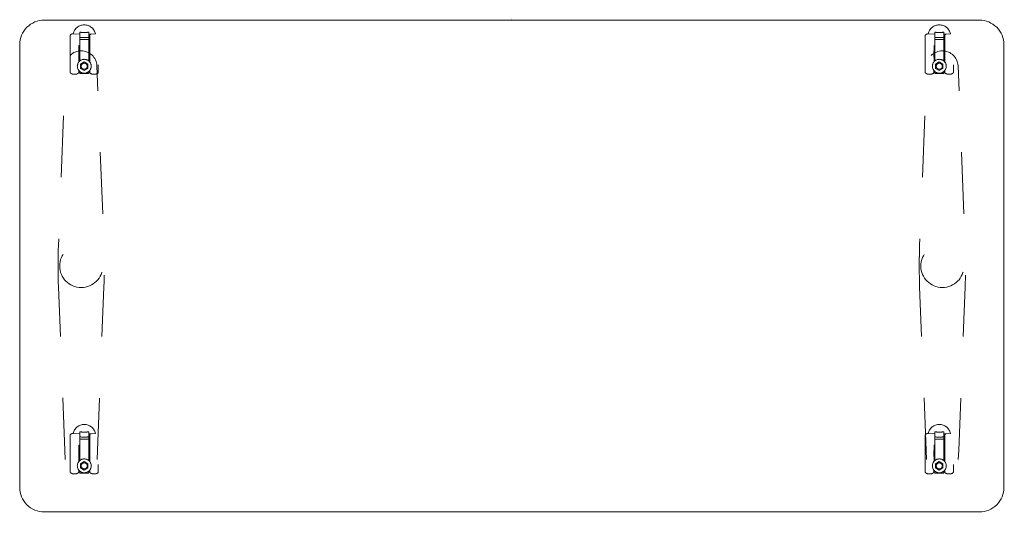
# Model space of a CAD drawing. Header units: metres. Extents: x -0.8 to 0.8, y -0.42 to 0.4.
import ezdxf

# ---------------------------------------------------------------- set-up
doc = ezdxf.new("R2010")
doc.units = ezdxf.units.M
doc.header["$MEASUREMENT"] = 0
doc.linetypes.add('VW-01 Short Dashed', pattern=[0.166624, 0.083312, -0.083312])
doc.layers.add('72_VITRA_INSERT', color=7, linetype='Continuous')
for name, color, linetype, lineweight, true_color in [('72_VITRA_TYDE_D2_TB_FOOT_UNDER', 7, 'VW-01 Short Dashed', 5, 0x989898), ('72_VITRA_TYDE_D2_TB_TABLE_TOP', 7, 'Continuous', 5, 0x000040), ('72_VITRA_TYDE_D2SNAP', 1, 'Continuous', 5, 0xff0000)]:
    doc.layers.add(name, color=color, linetype=linetype, lineweight=lineweight, true_color=true_color)

# ---------------------------------------------------------------- blocks, each defined once
blk = doc.blocks.new('72_VITRA_TYDE_D2_TYDE2_1600_FOOT_UNDER')
at = {"layer": '72_VITRA_TYDE_D2_TB_FOOT_UNDER', "flags": 128}
for points in [[(-0.7374952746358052, -0.4146700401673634, 0.0032006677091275), (-0.7372313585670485, -0.4258812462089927), (-0.7369574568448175, -0.4337873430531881), (-0.7264689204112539, -0.7001019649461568), (-0.7254520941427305, -0.7255598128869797, 0.4025767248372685), (-0.7000328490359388, -0.7499847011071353), (-0.6999982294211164, -0.7499847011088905, 0.402572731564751), (-0.674546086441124, -0.7255285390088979), (-0.6735308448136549, -0.7001019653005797), (-0.6630423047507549, -0.4337873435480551), (-0.6627684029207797, -0.4258812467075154, 0.0032006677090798), (-0.6625044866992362, -0.4146700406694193, 0.0033031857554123), (-0.662386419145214, -0.4034560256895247, 0.0033286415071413), (-0.6624166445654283, -0.3919750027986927), (-0.6624315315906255, -0.3903725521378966, 0.0051610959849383), (-0.6627177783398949, -0.3757789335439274), (-0.6627679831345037, -0.3740888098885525), (-0.6630421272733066, -0.3661828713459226), (-0.6745469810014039, -0.0744102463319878), (-0.6745469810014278, -0.0744102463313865, 0.4025767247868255), (-0.6999669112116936, -0.0499847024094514), (-0.7000328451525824, -0.0499847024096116, 0.4025767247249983), (-0.7254527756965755, -0.0744102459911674), (-0.7369576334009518, -0.3661828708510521), (-0.7372317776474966, -0.3740888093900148), (-0.737281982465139, -0.3757789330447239, 0.0051610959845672), (-0.7375682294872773, -0.3903725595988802), (-0.7375831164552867, -0.3919750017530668, 0.0033286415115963), (-0.7376133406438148, -0.4034563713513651, 0.0033031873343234), (-0.7374952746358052, -0.4146700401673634)], [(0.6625047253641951, -0.4146700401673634, 0.0032006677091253), (0.6627686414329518, -0.4258812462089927), (0.6630425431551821, -0.4337873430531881), (0.6735310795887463, -0.7001019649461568), (0.6745479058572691, -0.7255598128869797, 0.4025767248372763), (0.6999671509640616, -0.7499847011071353), (0.7000017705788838, -0.7499847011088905, 0.4025727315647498), (0.7254539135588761, -0.7255285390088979), (0.7264691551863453, -0.7001019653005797), (0.7369576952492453, -0.4337873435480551), (0.7372315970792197, -0.4258812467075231, 0.0032006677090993), (0.7374955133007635, -0.4146700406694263, 0.0033031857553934), (0.7376135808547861, -0.4034560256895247, 0.0033286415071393), (0.7375833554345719, -0.3919750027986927), (0.7375684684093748, -0.3903725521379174, 0.0051610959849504), (0.7372822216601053, -0.3757789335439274), (0.737232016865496, -0.3740888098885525), (0.7369578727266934, -0.3661828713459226), (0.7254530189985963, -0.0744102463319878), (0.7254530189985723, -0.0744102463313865, 0.402576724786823), (0.7000330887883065, -0.0499847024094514), (0.6999671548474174, -0.0499847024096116, 0.4025767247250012), (0.6745472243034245, -0.0744102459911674), (0.6630423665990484, -0.3661828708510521), (0.6627682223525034, -0.3740888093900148), (0.6627180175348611, -0.3757789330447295, 0.0051610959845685), (0.6624317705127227, -0.3903725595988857), (0.6624168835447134, -0.3919750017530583, 0.0033286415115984), (0.6623866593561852, -0.4034563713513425, 0.0033031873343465), (0.6625047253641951, -0.4146700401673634)], [(-0.7349999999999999, -0.4000000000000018, 0.9999999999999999), (-0.6650000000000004, -0.4000000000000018, 0.9999999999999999), (-0.7349999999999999, -0.4000000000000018)], [(-0.7349999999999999, -0.4000000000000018, 0.9999999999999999), (-0.6650000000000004, -0.4000000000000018, 0.9999999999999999), (-0.7349999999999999, -0.4000000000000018)], [(0.6650000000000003, -0.4000000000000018, 0.9999999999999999), (0.7349999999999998, -0.4000000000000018, 0.9999999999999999), (0.6650000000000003, -0.4000000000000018)], [(0.6650000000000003, -0.4000000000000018, 0.9999999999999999), (0.7349999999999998, -0.4000000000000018, 0.9999999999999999), (0.6650000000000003, -0.4000000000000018)]]:
    blk.add_lwpolyline(points, format="xyb", close=True, dxfattribs=at)
at = {"layer": '72_VITRA_TYDE_D2SNAP', "linetype": 'Continuous', "lineweight": 5, "transparency": 33554687}
blk.add_point((0, 0), dxfattribs=at)
blk = doc.blocks.new('72_VITRA_TYDE_D2_TYDE2_TABLETOP_1600X800')
at = {"layer": '72_VITRA_TYDE_D2_TB_TABLE_TOP', "flags": 128}
blk.add_lwpolyline([(0.8000000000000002, -0.7599999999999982), (0.8000000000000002, -0.0399999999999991, 0.1989123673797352), (0.7882842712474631, -0.0117157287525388), (0.7882842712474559, -0.0117157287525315, 0.1989123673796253), (0.760000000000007, -9e-16), (-0.7600000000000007, 9e-16, 0.1989123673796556), (-0.7882842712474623, -0.011715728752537, 0.1989123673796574), (-0.8000000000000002, -0.0399999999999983), (-0.8000000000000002, -0.7599999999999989, 0.1989123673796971), (-0.7882842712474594, -0.7882842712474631, 0.1989123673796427), (-0.760000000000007, -0.7999999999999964), (0.7600000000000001, -0.7999999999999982, 0.414213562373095), (0.8000000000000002, -0.7599999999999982)], format="xyb", close=True, dxfattribs=at)
at = {"layer": '72_VITRA_TYDE_D2SNAP', "linetype": 'Continuous', "lineweight": 5, "transparency": 33554687}
blk.add_point((0, 0), dxfattribs=at)
blk = doc.blocks.new('72_VITRA_TYDE_D2_TYDE_2_CASTOR_STOP')
at = {"layer": '72_VITRA_TYDE_D2_TB_FOOT_UNDER', "flags": 128}
for points in [[(0.007271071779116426, 0.05541410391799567), (0.007271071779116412, 0.05202701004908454), (0.01816289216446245, 0.05280960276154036, 0.7987896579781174), (-0.01816605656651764, 0.0528089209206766), (-0.007271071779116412, 0.05202610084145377), (-0.007271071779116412, 0.05541410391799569, 0.03372058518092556), (-1.4210854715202e-17, 0.054822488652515, 0.03372058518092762)], [(-0.01816605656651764, 0.0528089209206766, -0.00203732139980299), (-0.01813192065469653, 0.05295681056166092, 0.1284855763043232), (-0.02209024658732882, 0.05139024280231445, 0.2126825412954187), (-0.02284932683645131, 0.05001594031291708), (-0.02284932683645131, -0.009984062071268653, 0.2126825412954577), (-0.02209024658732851, -0.01135836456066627, 0.1529280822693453), (-0.01732720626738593, -0.01298406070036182), (-0.01447143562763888, -0.01298406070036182, 0.1529280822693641), (-0.009708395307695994, -0.01135836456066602, 0.2126825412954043), (-0.008949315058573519, -0.009984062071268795), (-0.008949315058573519, -0.006872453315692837, -0.3396660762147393), (-0.008949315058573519, 0.006872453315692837), (-0.008949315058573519, 0.05001594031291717, 0.2126825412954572), (-0.009708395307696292, 0.05139024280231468, 0.05538147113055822), (-0.01132047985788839, 0.05231705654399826)], [(0.007271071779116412, 0.0470751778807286), (0.007271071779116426, 0.05541410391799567, -0.03372058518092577), (-1.4210854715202e-17, 0.05482248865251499, -0.03372058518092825), (-0.007271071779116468, 0.05541410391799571), (-0.007271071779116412, 0.0470741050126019, 0.0423165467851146)], [(0.01812882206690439, 0.05295718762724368, -0.002033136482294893), (0.01816289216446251, 0.05280960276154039), (0.01132297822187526, 0.052318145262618, 0.0554626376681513), (0.009708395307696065, 0.05139024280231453, 0.2126825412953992), (0.008949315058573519, 0.05001594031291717), (0.008949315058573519, 0.006872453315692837, -0.3396660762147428), (0.008949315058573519, -0.006872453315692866), (0.008949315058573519, -0.009984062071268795, 0.2126825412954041), (0.009708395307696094, -0.0113583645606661, 0.152928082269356), (0.01447143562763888, -0.01298406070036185), (0.01732720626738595, -0.01298406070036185, 0.152928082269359), (0.02209024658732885, -0.01135836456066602, 0.212682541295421), (0.02284932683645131, -0.009984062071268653), (0.02284932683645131, 0.05001594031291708, 0.212682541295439), (0.02209024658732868, 0.05139024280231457, 0.1285797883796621)], [(-0.007271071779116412, 0.00862857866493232), (-0.007271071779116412, 0.03347658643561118), (-0.008621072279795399, 0.03347658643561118), (-0.008621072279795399, 0.007279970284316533, -0.04235391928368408)], [(0.007271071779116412, 0.04707517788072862, -0.04231654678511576), (-0.007271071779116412, 0.0470741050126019), (-0.007271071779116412, 0.04354131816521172, 0.04231654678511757), (0.007271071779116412, 0.0435423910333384)], [(0.007271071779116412, 0.0435423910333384, -0.04231654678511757), (-0.007271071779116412, 0.04354131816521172), (-0.007271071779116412, 0.00862857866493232, -0.365156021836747), (0.007271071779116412, 0.00862857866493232)], [(0.008621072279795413, 0.03347658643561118), (0.007271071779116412, 0.03347658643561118), (0.007271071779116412, 0.00862857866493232, -0.04235391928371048), (0.008621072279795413, 0.007279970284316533)], [(-0.01128365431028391, 0, 0.9999999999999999), (0.01128365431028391, 0, 0.9999999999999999), (-0.01128365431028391, 0)], [(-0.005019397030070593, -5.684341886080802e-17, 0.9999999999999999), (0.005019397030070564, -5.684341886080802e-17, 0.9999999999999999), (-0.005019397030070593, -5.684341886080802e-17)], [(-0.005019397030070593, -5.684341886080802e-17, 0.9999999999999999), (0.005019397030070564, -5.684341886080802e-17, 0.9999999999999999), (-0.005019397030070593, -5.684341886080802e-17)], [(0.007271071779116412, -0.008628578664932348, -0.3651560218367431), (-0.007271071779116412, -0.008628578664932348), (-0.007271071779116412, -0.01104189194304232, 0.4142135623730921), (-0.006271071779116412, -0.01204189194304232), (0.006271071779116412, -0.01204189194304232, 0.4142135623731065), (0.007271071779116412, -0.01104189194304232)]]:
    blk.add_lwpolyline(points, format="xyb", close=True, dxfattribs=at)
for points in [[(-0.008621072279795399, 0.01501584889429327), (-0.008621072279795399, 0.02501584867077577), (-0.008949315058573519, 0.02501584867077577), (-0.008949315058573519, 0.01501584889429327)], [(0.008949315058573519, 0.02501584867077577), (0.008621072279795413, 0.02501584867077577), (0.008621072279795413, 0.01501584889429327), (0.008949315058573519, 0.01501584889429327)], [(0, -0.00688300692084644), (0.005949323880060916, -0.003448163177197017), (0.005949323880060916, 0.003480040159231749), (0, 0.006914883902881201), (-0.005949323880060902, 0.003480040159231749), (-0.005949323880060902, -0.003448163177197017)], [(-0.005949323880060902, -0.003448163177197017), (0, -0.006883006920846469), (0.005949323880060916, -0.003448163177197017), (0.005949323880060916, 0.003480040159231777), (0, 0.006914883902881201), (-0.005949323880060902, 0.003480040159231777)]]:
    blk.add_lwpolyline(points, close=True, dxfattribs=at)
blk = doc.blocks.new('72vitra_tyde2CF1AE729737B4B81A2C7272619ABDCC0')
for name, p in [('72_VITRA_TYDE_D2_TYDE2_TABLETOP_1600X800', (2.662e-05, 0.40004163)), ('72_VITRA_TYDE_D2_TYDE2_1600_FOOT_UNDER', (2.662e-05, 0.40004163)), ('72_VITRA_TYDE_D2_TYDE_2_CASTOR_STOP', (-0.6950000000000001, 0.325)), ('72_VITRA_TYDE_D2_TYDE_2_CASTOR_STOP', (0.6950000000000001, 0.325)), ('72_VITRA_TYDE_D2_TYDE_2_CASTOR_STOP', (-0.6950000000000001, -0.325)), ('72_VITRA_TYDE_D2_TYDE_2_CASTOR_STOP', (0.6950000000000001, -0.325))]:
    blk.add_blockref(name, p)
blk = doc.blocks.new('XCAD03AC5FD1B296379578A8188C8EA5FA603F')
at = {"color": 7}
blk.add_blockref('72vitra_tyde2CF1AE729737B4B81A2C7272619ABDCC0', (0, 0), dxfattribs=at)

msp = doc.modelspace()

# ---------------------------------------------------------------- block references
at = {"layer": '72_VITRA_INSERT'}
msp.add_blockref('XCAD03AC5FD1B296379578A8188C8EA5FA603F', (0, 0), dxfattribs=at)

doc.saveas('drawing.dxf')
